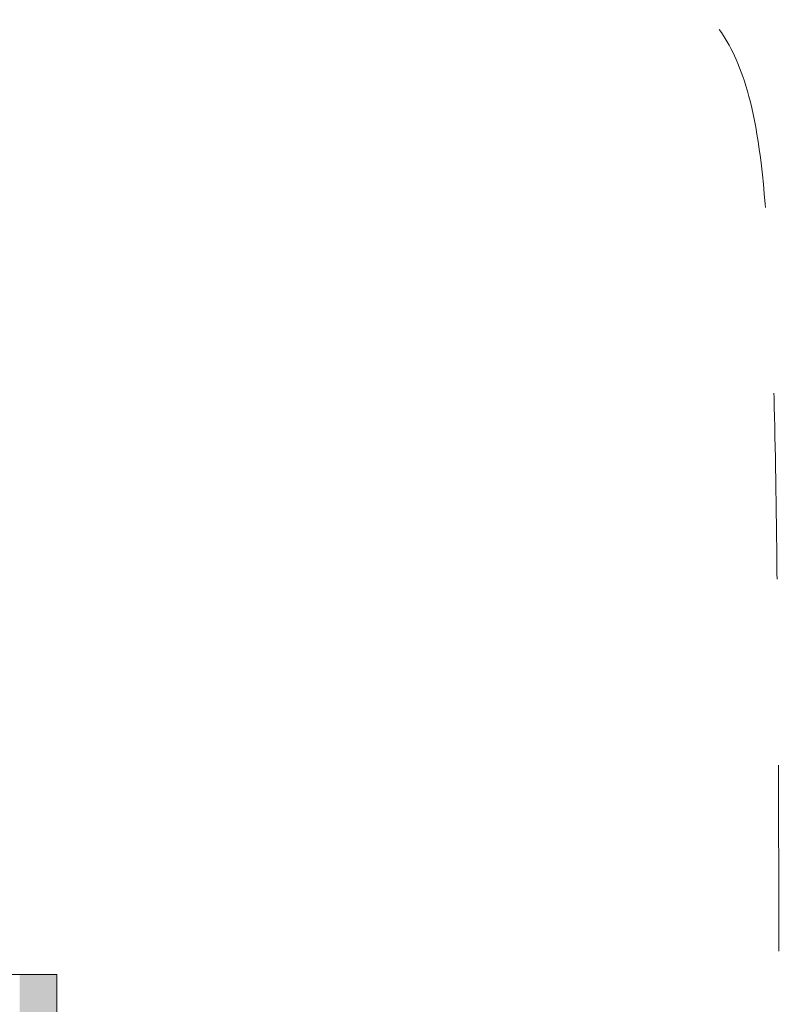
# Model space of a CAD drawing. Header units: centimetres. Extents: x -2424 to 1783, y 5 to 2907.
# Tile 53 of 99: x 291 to 414, y 1119 to 1277. Entities that reach past the tile are written whole.
import ezdxf

# ---------------------------------------------------------------- set-up
doc = ezdxf.new("R2010")
doc.units = ezdxf.units.CM
doc.linetypes.add('Dash', pattern=[60, 30, -30])
doc.layers.add('A-DETL', color=90, linetype='Continuous', lineweight=9)
doc.layers.add('A-WALL', color=113, linetype='Continuous', lineweight=13)
doc.layers.add('A-WALL-PATT', color=111, linetype='Continuous', lineweight=13, plot=False)

msp = doc.modelspace()

# ---------------------------------------------------------------- linework, layer by layer
at = {"layer": 'A-DETL', "color": 251, "linetype": 'Dash', "lineweight": 9}
msp.add_open_spline([(-555.62, 1472.57), (-478.91, 1472.57), (-450.62, 1472.57), (-439.12, 1472.57), (-439.12, 1461.07), (-439.12, 1432.79), (-439.12, 1329.11), (-439.12, 1326.28), (-439.12, 1289.33), (-402.17, 1289.33), (-399.34, 1289.33), (54.38, 1289.33), (347.2, 1289.33), (391.67, 1289.33), (413.88, 1267.11), (413.88, 1211.15), (413.88, 1019.9)], degree=3, knots=[0, 0, 0, 0, 1.274059, 1.834911, 2.395763, 3.964714, 5.438832, 7.007784, 7.847024, 8.686264, 14.083246, 22.278473, 30.929004, 34.961158, 36.402966, 39.45005, 39.45005, 39.45005, 39.45005], dxfattribs=at)
at = {"layer": 'A-WALL', "color": 251, "lineweight": 9}
for p, q in [((297.38, 1123.33), (248.38, 1123.33)), ((297.38, 1015.88), (297.38, 1123.33))]:
    msp.add_line(p, q, dxfattribs=at)
at = {"layer": 'A-WALL-PATT', "color": 251, "linetype": 'Continuous', "lineweight": 9, "extrusion": (0, 0, -1)}
for points in [[(-291.38, 803.33), (-297.38, 1123.33), (-291.38, 1123.33)], [(-297.38, 1123.33), (-291.38, 803.33), (-297.38, 803.33)]]:
    msp.add_solid(points, dxfattribs=at)

doc.saveas('drawing.dxf')
